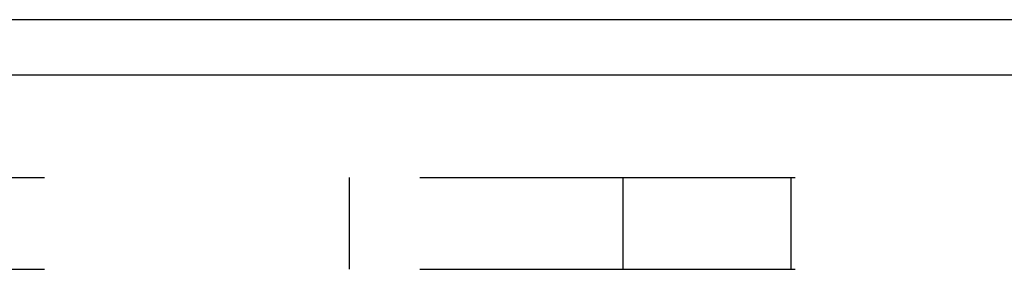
# Model space of a CAD drawing. Header units: inches. Extents: x 0 to 77.3, y 0 to 50.
# Tile 10 of 48: x 7.866 to 8.981, y 31.851 to 32.134. Entities that reach past the tile are written whole.
import ezdxf

# ---------------------------------------------------------------- set-up
doc = ezdxf.new("R2010")
doc.units = ezdxf.units.IN
doc.header["$LTSCALE"] = 4.25
doc.header["$MEASUREMENT"] = 0
doc.linetypes.add('HIDDEN', pattern=[0.2, 0.1, -0.1])
doc.layers.get('0').update_dxf_attribs({"linetype": 'CONTINUOUS'})
doc.layers.add('DEFAULT_2', color=8, linetype='HIDDEN')

msp = doc.modelspace()

# ---------------------------------------------------------------- linework, layer by layer
at = {"color": 3, "linetype": 'Continuous'}
for p, q in [((12.739062, 32.134092), (3.261062, 32.134092)), ((12.739062, 32.071092), (3.287062, 32.071092))]:
    msp.add_line(p, q, dxfattribs=at)
at = {"layer": 'DEFAULT_2', "color": 8, "linetype": 'HIDDEN'}
for p, q in [((5.769062, 31.955092), (10.019062, 31.955092)), ((8.238962, 31.955092), (8.238962, 31.851092)), ((8.548962, 31.955092), (8.548962, 31.851092)), ((8.738962, 31.955092), (8.738962, 31.851092)), ((5.769062, 31.851092), (10.019062, 31.851092))]:
    msp.add_line(p, q, dxfattribs=at)

doc.saveas('drawing.dxf')
